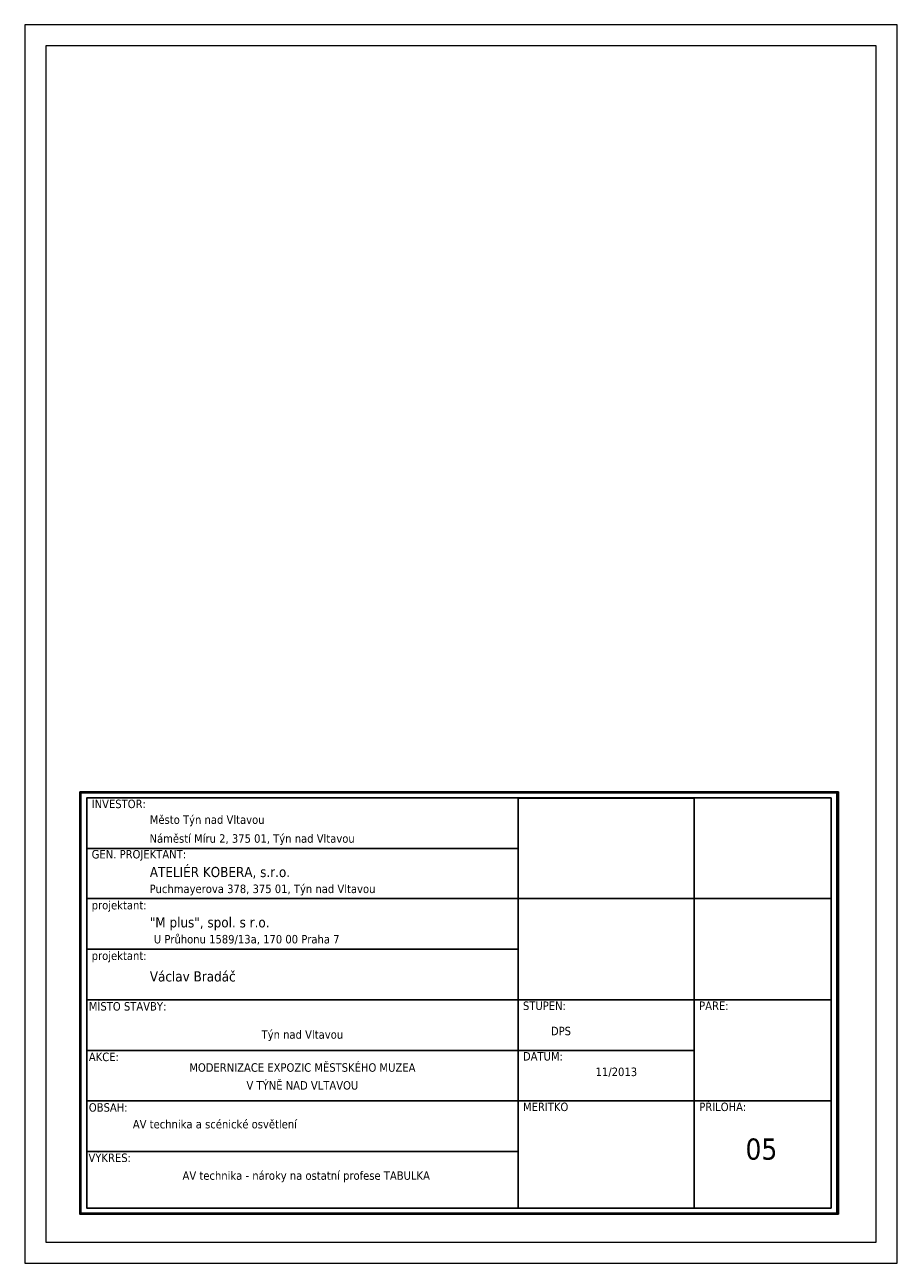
# Paper-space layout 'naroky_tab' of a CAD drawing. Header units: millimetres. Extents: x -5 to 597, y -5 to 298.
import ezdxf

# ---------------------------------------------------------------- set-up
doc = ezdxf.new("R2010")
doc.units = ezdxf.units.MM
doc.layers.add('AVM_rámeček', color=1, linetype='Continuous')
doc.layers.add('Mplus', color=7, linetype='Continuous')
doc.styles.get("Standard").update_dxf_attribs({"font": 'arial.ttf'})

psp = doc.layouts.new('naroky_tab')

# ---------------------------------------------------------------- linework, layer by layer
at = {"layer": 'AVM_rámeček', "linetype": 'Continuous', "lineweight": 0}
for points in [[(-4.87, -4.62), (201.08, -4.62), (201.08, 287.53), (-4.87, 287.53)], [(0.13, 0.38), (196.08, 0.38), (196.08, 282.53), (0.13, 282.53)]]:
    psp.add_lwpolyline(points, close=True, dxfattribs=at)
at = {"layer": 'Mplus', "color": 7}
for points in [[(8.1, 106.55), (187.2, 106.55), (187.2, 6.96), (8.1, 6.96)], [(9.77, 8.4), (185.47, 8.4), (185.47, 105.13), (9.77, 105.13)], [(9.77, 105.13), (111.56, 105.13), (111.56, 93.25), (9.77, 93.25)], [(153.18, 81.38), (111.56, 81.38), (111.56, 105.12), (153.18, 105.12)], [(185.47, 105.13), (153.18, 105.13), (153.18, 81.38), (185.47, 81.38)], [(9.77, 93.25), (111.56, 93.25), (111.56, 81.38), (9.77, 81.38)], [(9.77, 81.38), (111.56, 81.38), (111.56, 57.51), (9.77, 57.51)], [(9.77, 81.38), (111.56, 81.38), (111.56, 69.44), (9.77, 69.44)], [(111.56, 81.38), (153.15, 81.38), (153.15, 57.51), (111.56, 57.51)], [(185.47, 81.38), (153.15, 81.38), (153.15, 57.51), (185.47, 57.51)], [(9.77, 57.51), (111.56, 57.51), (111.56, 33.66), (9.77, 33.66)], [(9.77, 57.51), (111.56, 57.51), (111.56, 45.58), (9.77, 45.58)], [(153.17, 45.58), (111.56, 45.58), (111.56, 57.51), (153.17, 57.51)], [(185.47, 57.51), (153.17, 57.51), (153.17, 33.66), (185.47, 33.66)], [(111.56, 45.58), (153.17, 45.58), (153.17, 33.66), (111.56, 33.66)], [(111.56, 33.66), (9.76, 33.66), (9.76, 21.74), (111.56, 21.74)], [(9.77, 33.66), (111.56, 33.66), (111.56, 8.4), (9.77, 8.4)], [(111.56, 33.66), (153.17, 33.66), (153.17, 8.4), (111.56, 8.4)], [(153.17, 33.66), (185.47, 33.66), (185.47, 8.4), (153.17, 8.4)]]:
    psp.add_lwpolyline(points, close=True, dxfattribs=at)
at = {"layer": 'Mplus', "color": 7, "lineweight": 30}
psp.add_lwpolyline([(186.9, 106.32), (8.33, 106.32), (8.33, 7.2), (186.9, 7.2)], close=True, dxfattribs=at)

# ---------------------------------------------------------------- texts
at = {"layer": 'Mplus', "color": 7}
for s, insert, char_height, width, attachment_point in [('{\\fTahoma|b0|i0|c0|p34;INVESTOR:}', (10.93, 104.74), 2, 18.8215, 1), ('{\\fTahoma|b0|i0|c238|p34;\\C256;Město Týn nad Vltavou }', (24.65, 101.02), 2, 83.2726, 1), ('{\\fTahoma|b0|i0|c238|p34;Náměstí Míru 2, 375 01, Týn nad Vltavou}', (24.59, 96.57), 2, 83.0059, 1), ('{\\fTahoma|b0|i0|c0|p34;GEN. PROJEKTANT:}', (10.93, 92.86), 2, 28.3127, 1), ('{\\fTahoma|b0|i0|c238|p34;ATELIÉR KOBERA, s.r.o.}', (24.65, 88.87), 2.4, 57.7527, 1), ('{\\fTahoma|b0|i0|c238|p34;Puchmayerova 378, 375 01, Týn nad Vltavou}', (24.59, 84.7), 2, 83.0059, 1), ('{\\fTahoma|b0|i0|c0|p34;projektant:}', (10.93, 80.85), 2, 60.3472, 1), ('{\\fTahoma|b0|i0|c0|p34;"M plus", spol. s r.o.}', (24.65, 77), 2.4, 57.7527, 1), ('\\A1;{\\fTahoma|b0|i0|c238|p34;U Průhonu 1589/13a\\fTahoma|b0|i0|c0|p34;, 170 00 Praha 7}', (25.6, 72.82), 2, 83.0059, 1), ('{\\fTahoma|b0|i0|c0|p34;projektant:}', (10.93, 68.92), 2, 60.3472, 1), ('{\\fTahoma|b0|i0|c0|p34;Václav Bradá\\fTahoma|b0|i0|c238|p34;č}', (24.65, 64.24), 2.4, 57.7527, 1), ('{\\fTahoma|b0|i0|c0|p34;M\\fTahoma|b0|i0|c238|p34;Í\\fTahoma|b0|i0|c0|p34;STO STAVBY:}', (10.26, 56.98), 2, 60.3472, 1), ('{\\fTahoma|b0|i0|c0|p34;STUPE\\fTahoma|b0|i0|c238|p34;Ň\\fTahoma|b0|i0|c0|p34;:}', (112.73, 57.12), 2, 60.3472, 1), ('{\\fTahoma|b0|i0|c0|p34;PAR\\fTahoma|b0|i0|c238|p34;É\\fTahoma|b0|i0|c0|p34;:}', (154.32, 57.12), 2, 28.3127, 1), ('{\\fTahoma|b0|i0|c238|p34;\\C256;Týn nad Vltavou }', (60.66, 50.34), 2, 101.7951, 2), ('{\\fTahoma|b0|i0|c238|p34;DPS}', (119.33, 51.16), 2, 25.163, 1), ('{\\fTahoma|b0|i0|c0|p34;AKCE:}', (10.26, 45.06), 2, 38.5664, 1), ('{\\fTahoma|b0|i0|c0|p34;DATUM:}', (112.73, 45.19), 2, 60.3472, 1), ('{\\fTahoma|b0|i0|c238|p34;\\C256;MODERNIZACE EXPOZIC MĚSTSKÉHO MUZEA }', (60.66, 42.55), 2, 101.7951, 2), ('{\\fTahoma|b0|i0|c238|p34;11/2013}', (129.88, 41.53), 2, 28.3127, 1), ('{\\fTahoma|b0|i0|c238|p34;\\C256;V TÝNĚ NAD VLTAVOU  }', (60.66, 38.33), 2, 101.7951, 2), ('{\\fTahoma|b0|i0|c0|p34;OBSAH:}', (10.26, 33.13), 2, 38.5664, 1), ('{\\fTahoma|b0|i0|c0|p34;M\\fTahoma|b0|i0|c238|p34;ĚŘÍ\\fTahoma|b0|i0|c0|p34;TKO}', (112.73, 33.27), 2, 28.3127, 1), ('{\\fTahoma|b0|i0|c0|p34;P\\fTahoma|b0|i0|c238|p34;ŘÍ\\fTahoma|b0|i0|c0|p34;LOHA:}', (154.34, 33.27), 2, 28.3127, 1), ('{\\fTahoma|b0|i0|c238|p34;\\C256;AV technika a scénické osvětlení}', (20.64, 29.19), 2, 60.3472, 1), ('{\\fTahoma|b0|i0|c238|p34;05}', (165.26, 24.81), 5, 28.3127, 1), ('{\\fTahoma|b0|i0|c0|p34;V\\fTahoma|b0|i0|c238|p34;Ý\\fTahoma|b0|i0|c0|p34;KRES:}', (10.17, 21.26), 2, 38.5664, 1), ('{\\fTahoma|b0|i0|c238|p34;AV technika - nároky na ostatní profese TABULKA}', (61.57, 17.06), 2, 60.3472, 2)]:
    psp.add_mtext(s, dxfattribs=dict(at, insert=insert, char_height=char_height, width=width, attachment_point=attachment_point))

doc.saveas('drawing.dxf')
